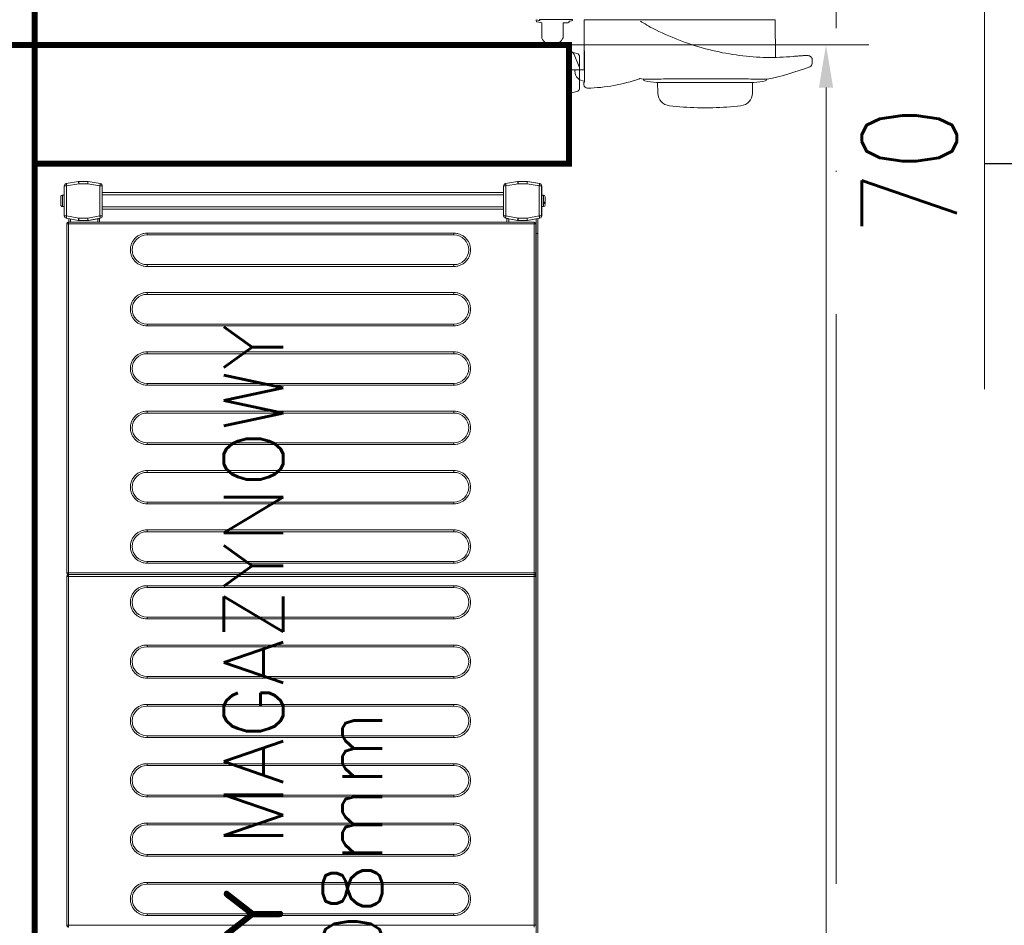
# Model space of a CAD drawing. Header units: millimetres. Extents: x -2074 to 12588, y -3630 to 101167.
# Tile 124 of 256: x 2381 to 2464, y 1483 to 1559. Entities that reach past the tile are written whole.
import ezdxf

# ---------------------------------------------------------------- set-up
doc = ezdxf.new("R2010")
doc.units = ezdxf.units.MM
doc.linetypes.add('ACAD_ISO10W100', pattern=[18, 12, -3, 0, -3])
for name, color, linetype, lineweight in [('SelinAr_BUD_osie', 8, 'ACAD_ISO10W100', 18), ('SelinAr_BUD_wymiary', 7, 'Continuous', 18), ('SelinAr_WYP_komory', 8, 'Continuous', 18)]:
    doc.layers.add(name, color=color, linetype=linetype, lineweight=lineweight)
doc.styles.add('Arch-Dim', font='romans.shx', dxfattribs={"width": 0.75})
doc.styles.add('Incold_std', font='romans.shx', dxfattribs={"width": 0.8})
doc.styles.add('RomanS', font='romans.shx')
doc.styles.add('style1', font='romans.shx', dxfattribs={"width": 0.6})
doc.dimstyles.new('ISO-25 Ania', dxfattribs={"dimtxt": 10, "dimasz": 5, "dimexe": 5, "dimexo": 0.625, "dimtad": 0, "dimrnd": 0.01, "dimtxsty": 'style1', "dimblk": 'ARCHTICK', "dimcen": 5, "dimdle": 5, "dimadec": 0, "dimazin": 0, "dimtfac": 1, "dimtmove": 0, "dimatfit": 3, "dimldrblk": 'ARCHTICK', "dimfxl": 0, "dimarcsym": 0})
doc.dimstyles.new('Standard 50', dxfattribs={"dimscale": 20, "dimtxt": 0.18, "dimasz": 0.18, "dimexe": 0.18, "dimexo": 0.0625, "dimgap": 0.09, "dimtad": 1, "dimdec": 1, "dimzin": 0, "dimdsep": 46, "dimtxsty": 'Arch-Dim', "dimcen": 0.09, "dimclrd": 2, "dimclre": 2, "dimclrt": 1, "dimadec": 0, "dimazin": 0, "dimtfac": 1, "dimtdec": 1, "dimtofl": 0, "dimtmove": 0, "dimatfit": 3, "dimfxl": 0, "dimtolj": 1, "dimtzin": 0, "dimarcsym": 0})

# ---------------------------------------------------------------- blocks, each defined once
blk = doc.blocks.new('*D426')
at = {"color": 2, "lineweight": -2}
for p, q in [((41.25, 200), (80.249, 200)), ((76.649, 196.4), (76.649, 3.6)), ((41.25, 0), (80.249, 0))]:
    blk.add_line(p, q, dxfattribs=at)
at = {"color": 2}
for points in [[(76.049, 196.4), (77.249, 196.4), (76.649, 200)], [(76.049, 3.6), (77.249, 3.6), (76.649, 0)]]:
    blk.add_solid(points, dxfattribs=at)
at = {"layer": 'Defpoints', "color": 0}
for p in [(40, 200), (40, 0), (76.649, 0)]:
    blk.add_point(p, dxfattribs=at)
at = {"color": 1, "insert": (73.049, 100), "char_height": 3.6, "attachment_point": 5, "rotation": 90, "style": 'Arch-Dim'}
blk.add_mtext('\\A1;200.0', dxfattribs=at)
blk = doc.blocks.new('*U428')
at = {"const_width": 0.5}
blk.add_lwpolyline([(125, 250), (125, 260), (180, 260), (180, 0), (0, 0), (0, 260), (55, 260), (55, 250), (10, 250), (10, 10), (170, 10), (170, 250)], close=True, dxfattribs=at)
blk = doc.blocks.new('*U447')
at = {"lineweight": 15}
for p, q in [((72.983, -0.665), (72.833, -0.665)), ((102.383, -0.515), (72.983, -0.515)), ((72.983, -0.515), (72.983, -0.518)), ((72.983, -0.518), (72.983, -0.665)), ((102.383, -0.665), (72.983, -0.665)), ((72.983, -0.665), (72.983, -39.865)), ((102.383, -0.518), (102.383, -0.515)), ((102.383, -0.665), (102.383, -0.518)), ((102.533, -0.665), (102.383, -0.665)), ((102.383, -39.865), (102.383, -0.665)), ((102.533, -39.865), (102.533, -0.665)), ((102.683, -0.665), (102.533, -0.665)), ((102.683, -0.515), (102.683, -0.518)), ((132.083, -0.515), (102.683, -0.515)), ((102.683, -0.518), (102.683, -0.665)), ((132.083, -0.665), (102.683, -0.665)), ((102.683, -0.665), (102.683, -39.865)), ((132.083, -0.518), (132.083, -0.515)), ((132.083, -0.665), (132.083, -0.518)), ((132.233, -0.665), (132.083, -0.665)), ((132.083, -39.865), (132.083, -0.665)), ((132.233, -39.865), (132.233, -0.665)), ((132.233, -0.675), (132.529, -0.675)), ((132.233, -0.825), (132.502, -0.825)), ((132.566, -0.465), (132.386, -1.483)), ((132.763, -0.5), (132.583, -1.517)), ((132.763, -0.3), (132.763, -0.5)), ((135.287, -0.3), (132.763, -0.3)), ((135.287, -0.5), (132.763, -0.5)), ((133.55, -0.15), (133.55, -0.3)), ((134.5, -0.15), (133.55, -0.15)), ((133.557, -0.12), (133.553, -0.12)), ((134.497, -0.12), (134.493, -0.12)), ((134.5, -0.3), (134.5, -0.15)), ((135.287, -0.5), (135.287, -0.3)), ((135.466, -1.517), (135.287, -0.5)), ((135.663, -1.483), (135.484, -0.465)), ((135.484, -0.465), (135.666, -1.5)), ((132.383, -1.5), (132.386, -1.483)), ((132.383, -1.517), (132.383, -1.5)), ((132.583, -1.517), (132.383, -1.517)), ((132.383, -1.517), (132.383, -2.3)), ((132.583, -1.517), (132.583, -2.283)), ((135.466, -2.283), (135.466, -1.517)), ((135.666, -1.517), (135.466, -1.517)), ((135.666, -1.5), (135.666, -2.3)), ((135.666, -2.3), (135.666, -1.517)), ((132.383, -2.375), (132.383, -2.3)), ((132.383, -2.3), (132.566, -3.335)), ((132.515, -3.125), (132.383, -2.375)), ((132.583, -2.283), (132.763, -3.3)), ((135.287, -3.3), (135.466, -2.283)), ((135.484, -3.335), (135.666, -2.3)), ((135.666, -2.3), (135.484, -3.335)), ((132.233, -3.125), (132.515, -3.125)), ((132.233, -3.275), (132.542, -3.275)), ((132.763, -3.3), (135.287, -3.3)), ((132.763, -3.3), (132.763, -3.5)), ((135.287, -3.5), (135.287, -3.3)), ((132.763, -3.5), (135.287, -3.5)), ((133.325, -37.291), (133.325, -3.5)), ((133.525, -37.291), (133.525, -3.5)), ((134.525, -37.291), (134.525, -3.5)), ((134.725, -37.291), (134.725, -3.5)), ((132.763, -37.291), (132.763, -37.491)), ((135.287, -37.291), (132.763, -37.291)), ((135.287, -37.491), (135.287, -37.291)), ((132.233, -37.575), (132.542, -37.575)), ((132.233, -37.725), (132.515, -37.725)), ((132.383, -38.475), (132.515, -37.725)), ((132.566, -37.457), (132.386, -38.474)), ((132.763, -37.491), (132.583, -38.509)), ((135.287, -37.491), (132.763, -37.491)), ((135.466, -38.509), (135.287, -37.491)), ((135.663, -38.474), (135.484, -37.457)), ((132.383, -38.5), (132.383, -38.475)), ((132.383, -38.499), (132.383, -38.5)), ((132.383, -38.5), (132.383, -38.509)), ((132.383, -38.509), (132.383, -39.291)), ((132.583, -38.509), (132.383, -38.509)), ((132.583, -38.509), (132.583, -39.274)), ((135.466, -39.274), (135.466, -38.509)), ((135.666, -38.509), (135.466, -38.509)), ((135.666, -38.5), (135.666, -38.498)), ((135.666, -39.3), (135.666, -38.5)), ((135.666, -39.291), (135.666, -38.509)), ((132.383, -39.291), (132.566, -40.326)), ((132.383, -39.291), (132.383, -39.3)), ((132.383, -39.3), (132.566, -40.335)), ((132.583, -39.274), (132.763, -40.291)), ((135.287, -40.291), (135.466, -39.274)), ((135.484, -40.326), (135.666, -39.291)), ((135.484, -40.335), (135.666, -39.3)), ((131.283, -40.025), (4.383, -40.025)), ((131.283, -40.175), (4.383, -40.175)), ((72.833, -39.865), (72.983, -39.865)), ((72.983, -39.865), (102.383, -39.865)), ((72.983, -39.971), (72.983, -39.865)), ((72.983, -40.015), (72.983, -39.971)), ((72.983, -40.015), (102.383, -40.015)), ((102.383, -39.865), (102.383, -39.971)), ((102.383, -39.865), (102.533, -39.865)), ((102.383, -39.971), (102.383, -40.015)), ((102.533, -39.865), (102.683, -39.865)), ((102.683, -39.865), (132.083, -39.865)), ((102.683, -39.971), (102.683, -39.865)), ((102.683, -40.015), (102.683, -39.971)), ((102.683, -40.015), (132.083, -40.015)), ((131.283, -40.015), (131.283, -40.025)), ((131.283, -40.025), (131.283, -40.175)), ((131.283, -40.025), (132.511, -40.025)), ((131.283, -40.175), (132.537, -40.175)), ((132.083, -39.865), (132.083, -39.971)), ((132.083, -39.865), (132.233, -39.865)), ((132.083, -39.971), (132.083, -40.015)), ((132.763, -40.291), (135.287, -40.291)), ((132.763, -40.291), (132.763, -40.491)), ((132.763, -40.491), (135.287, -40.491)), ((132.763, -40.5), (135.287, -40.5)), ((133.55, -40.5), (133.55, -40.65)), ((134.5, -40.65), (134.5, -40.5)), ((135.287, -40.491), (135.287, -40.291)), ((133.55, -40.65), (134.5, -40.65)), ((133.791, -40.68), (133.901, -40.68)), ((133.941, -40.8), (133.847, -40.8))]:
    blk.add_line(p, q, dxfattribs=at)
at = {"color": 253, "lineweight": 15}
for p, q in [((73.803, -33.115), (73.803, -7.265)), ((73.803, -7.265), (73.953, -7.265)), ((73.953, -33.115), (73.953, -7.265)), ((76.453, -7.265), (76.453, -33.115)), ((76.453, -7.265), (76.603, -7.265)), ((76.603, -7.265), (76.603, -33.115)), ((78.803, -33.115), (78.803, -7.265)), ((78.803, -7.265), (78.953, -7.265)), ((78.953, -33.115), (78.953, -7.265)), ((81.453, -7.265), (81.453, -33.115)), ((81.453, -7.265), (81.603, -7.265)), ((81.603, -7.265), (81.603, -33.115)), ((83.803, -33.115), (83.803, -7.265)), ((83.803, -7.265), (83.953, -7.265)), ((83.953, -33.115), (83.953, -7.265)), ((86.453, -7.265), (86.453, -33.115)), ((86.453, -7.265), (86.603, -7.265)), ((86.603, -7.265), (86.603, -33.115)), ((88.803, -33.115), (88.803, -7.265)), ((88.803, -7.265), (88.953, -7.265)), ((88.953, -33.115), (88.953, -7.265)), ((91.453, -7.265), (91.453, -33.115)), ((91.453, -7.265), (91.603, -7.265)), ((91.603, -7.265), (91.603, -33.115)), ((93.803, -33.115), (93.803, -7.265)), ((93.803, -7.265), (93.953, -7.265)), ((93.953, -33.115), (93.953, -7.265)), ((96.453, -7.265), (96.453, -33.115)), ((96.453, -7.265), (96.603, -7.265)), ((96.603, -7.265), (96.603, -33.115)), ((98.803, -33.115), (98.803, -7.265)), ((98.803, -7.265), (98.953, -7.265)), ((98.953, -33.115), (98.953, -7.265)), ((101.453, -7.265), (101.453, -33.115)), ((101.453, -7.265), (101.603, -7.265)), ((101.603, -7.265), (101.603, -33.115)), ((103.503, -33.115), (103.503, -7.265)), ((103.503, -7.265), (103.653, -7.265)), ((103.653, -33.115), (103.653, -7.265)), ((106.153, -7.265), (106.153, -33.115)), ((106.153, -7.265), (106.303, -7.265)), ((106.303, -7.265), (106.303, -33.115)), ((108.503, -33.115), (108.503, -7.265)), ((108.503, -7.265), (108.653, -7.265)), ((108.653, -33.115), (108.653, -7.265)), ((111.153, -7.265), (111.153, -33.115)), ((111.153, -7.265), (111.303, -7.265)), ((111.303, -7.265), (111.303, -33.115)), ((113.503, -33.115), (113.503, -7.265)), ((113.503, -7.265), (113.653, -7.265)), ((113.653, -33.115), (113.653, -7.265)), ((116.153, -7.265), (116.153, -33.115)), ((116.153, -7.265), (116.303, -7.265)), ((116.303, -7.265), (116.303, -33.115)), ((118.503, -33.115), (118.503, -7.265)), ((118.503, -7.265), (118.653, -7.265)), ((118.653, -33.115), (118.653, -7.265)), ((121.153, -7.265), (121.153, -33.115)), ((121.153, -7.265), (121.303, -7.265)), ((121.303, -7.265), (121.303, -33.115)), ((123.503, -33.115), (123.503, -7.265)), ((123.503, -7.265), (123.653, -7.265)), ((123.653, -33.115), (123.653, -7.265)), ((126.153, -7.265), (126.153, -33.115)), ((126.153, -7.265), (126.303, -7.265)), ((126.303, -7.265), (126.303, -33.115)), ((128.503, -33.115), (128.503, -7.265)), ((128.503, -7.265), (128.653, -7.265)), ((128.653, -33.115), (128.653, -7.265)), ((131.153, -7.265), (131.153, -33.115)), ((131.153, -7.265), (131.303, -7.265)), ((131.303, -7.265), (131.303, -33.115)), ((73.803, -33.115), (73.953, -33.115)), ((76.603, -33.115), (76.453, -33.115)), ((78.803, -33.115), (78.953, -33.115)), ((81.603, -33.115), (81.453, -33.115)), ((83.803, -33.115), (83.953, -33.115)), ((86.603, -33.115), (86.453, -33.115)), ((88.803, -33.115), (88.953, -33.115)), ((91.603, -33.115), (91.453, -33.115)), ((93.803, -33.115), (93.953, -33.115)), ((96.603, -33.115), (96.453, -33.115)), ((98.803, -33.115), (98.953, -33.115)), ((101.603, -33.115), (101.453, -33.115)), ((103.503, -33.115), (103.653, -33.115)), ((106.303, -33.115), (106.153, -33.115)), ((108.503, -33.115), (108.653, -33.115)), ((111.303, -33.115), (111.153, -33.115)), ((113.503, -33.115), (113.653, -33.115)), ((116.303, -33.115), (116.153, -33.115)), ((118.503, -33.115), (118.653, -33.115)), ((121.303, -33.115), (121.153, -33.115)), ((123.503, -33.115), (123.653, -33.115)), ((126.303, -33.115), (126.153, -33.115)), ((128.503, -33.115), (128.653, -33.115)), ((131.303, -33.115), (131.153, -33.115))]:
    blk.add_line(p, q, dxfattribs=at)
at = {"lineweight": 15, "flags": 128}
for points in [[(132.763, -0.5), (132.724, -0.493), (132.687, -0.487), (132.653, -0.481), (132.623, -0.475), (132.599, -0.471), (132.581, -0.468), (132.569, -0.466), (132.566, -0.465)], [(135.484, -0.465), (135.48, -0.466), (135.469, -0.468), (135.451, -0.471), (135.426, -0.475), (135.396, -0.481), (135.362, -0.487), (135.325, -0.493), (135.287, -0.5)], [(132.386, -1.483), (132.39, -1.483), (132.401, -1.485), (132.419, -1.489), (132.444, -1.493), (132.474, -1.498), (132.508, -1.504), (132.545, -1.511), (132.583, -1.517)], [(135.466, -1.517), (135.505, -1.511), (135.542, -1.504), (135.576, -1.498), (135.606, -1.493), (135.63, -1.489), (135.648, -1.485), (135.66, -1.483), (135.663, -1.483)], [(132.583, -2.283), (132.544, -2.286), (132.507, -2.289), (132.472, -2.292), (132.442, -2.295), (132.417, -2.297), (132.398, -2.299), (132.387, -2.3), (132.383, -2.3)], [(135.666, -2.3), (135.663, -2.3), (135.654, -2.299), (135.64, -2.298), (135.62, -2.296), (135.595, -2.294), (135.566, -2.291), (135.535, -2.288), (135.501, -2.286), (135.466, -2.283)], [(132.542, -3.275), (132.541, -3.272), (132.54, -3.264), (132.537, -3.25), (132.534, -3.231), (132.53, -3.208), (132.526, -3.182), (132.521, -3.154), (132.515, -3.125)], [(132.566, -3.335), (132.569, -3.334), (132.581, -3.332), (132.599, -3.329), (132.623, -3.325), (132.653, -3.319), (132.687, -3.313), (132.724, -3.307), (132.763, -3.3)], [(135.287, -3.3), (135.325, -3.307), (135.362, -3.313), (135.396, -3.319), (135.426, -3.325), (135.451, -3.329), (135.469, -3.332), (135.48, -3.334), (135.484, -3.335)], [(132.515, -37.725), (132.521, -37.696), (132.526, -37.668), (132.53, -37.642), (132.534, -37.619), (132.537, -37.6), (132.54, -37.586), (132.541, -37.578), (132.542, -37.575)], [(132.763, -37.491), (132.724, -37.484), (132.687, -37.478), (132.653, -37.472), (132.623, -37.467), (132.599, -37.462), (132.581, -37.459), (132.569, -37.457), (132.566, -37.457)], [(135.484, -37.457), (135.48, -37.457), (135.469, -37.459), (135.451, -37.462), (135.426, -37.467), (135.396, -37.472), (135.362, -37.478), (135.325, -37.484), (135.287, -37.491)], [(132.386, -38.474), (132.39, -38.475), (132.401, -38.477), (132.419, -38.48), (132.444, -38.484), (132.474, -38.489), (132.508, -38.495), (132.545, -38.502), (132.583, -38.509)], [(135.466, -38.509), (135.505, -38.502), (135.542, -38.495), (135.576, -38.489), (135.606, -38.484), (135.63, -38.48), (135.648, -38.477), (135.66, -38.475), (135.663, -38.474)], [(132.583, -39.274), (132.544, -39.277), (132.507, -39.28), (132.472, -39.283), (132.442, -39.286), (132.417, -39.288), (132.398, -39.29), (132.387, -39.291), (132.383, -39.291)], [(135.666, -39.291), (135.663, -39.291), (135.654, -39.29), (135.64, -39.289), (135.62, -39.287), (135.595, -39.285), (135.566, -39.283), (135.535, -39.28), (135.501, -39.277), (135.466, -39.274)], [(132.566, -40.326), (132.569, -40.325), (132.581, -40.323), (132.599, -40.32), (132.623, -40.316), (132.653, -40.311), (132.687, -40.305), (132.724, -40.298), (132.763, -40.291)], [(135.287, -40.291), (135.325, -40.298), (135.362, -40.305), (135.396, -40.311), (135.426, -40.316), (135.451, -40.32), (135.469, -40.323), (135.48, -40.325), (135.484, -40.326)]]:
    blk.add_lwpolyline(points, dxfattribs=at)
at = {"lineweight": 15}
for centre, radius, start, end in [((132.763, -0.5), 0.2, 90, 170), ((133.7, -0.15), 0.15, 168.46304, 180), ((134.35, -0.15), 0.15, 0, 11.53696), ((135.287, -0.5), 0.2, 10, 90), ((135.287, -0.5), 0.2, 10, 90), ((132.583, -1.517), 0.2, 170, 180), ((135.466, -1.517), 0.2, 0, 10), ((132.763, -3.3), 0.2, 190, 270), ((135.287, -3.3), 0.2, 270, 350), ((132.763, -37.491), 0.2, 90, 170), ((135.287, -37.491), 0.2, 10, 90), ((132.583, -38.509), 0.2, 170, 180), ((135.466, -38.509), 0.2, 0, 10), ((102.383, -39.865), 0.15, 270, 0), ((102.683, -39.865), 0.15, 180, 270), ((132.083, -39.865), 0.15, 270, 0), ((132.763, -40.291), 0.2, 190, 270), ((132.763, -40.3), 0.2, 190, 270), ((135.287, -40.291), 0.2, 270, 350), ((135.287, -40.3), 0.2, 270, 350), ((133.7, -40.65), 0.15, 180, 270), ((134.35, -40.65), 0.15, 270, 0)]:
    blk.add_arc(centre, radius, start, end, dxfattribs=at)
at = {"color": 253, "lineweight": 15}
for centre, start, end in [((75.203, -7.265), 0, 180), ((80.203, -7.265), 0, 180), ((85.203, -7.265), 0, 180), ((90.203, -7.265), 0, 180), ((95.203, -7.265), 0, 180), ((100.203, -7.265), 0, 180), ((104.903, -7.265), 0, 180), ((109.903, -7.265), 0, 180), ((114.903, -7.265), 0, 180), ((119.903, -7.265), 0, 180), ((124.903, -7.265), 0, 180), ((129.903, -7.265), 0, 180), ((75.203, -33.115), 180, 0), ((80.203, -33.115), 180, 0), ((85.203, -33.115), 180, 0), ((90.203, -33.115), 180, 0), ((95.203, -33.115), 180, 0), ((100.203, -33.115), 180, 0), ((104.903, -33.115), 180, 0), ((109.903, -33.115), 180, 0), ((114.903, -33.115), 180, 0), ((119.903, -33.115), 180, 0), ((124.903, -33.115), 180, 0), ((129.903, -33.115), 180, 0)]:
    blk.add_arc(centre, 1.25, start, end, dxfattribs=at)
at = {"lineweight": 15}
for points, knots in [([(133.705, 0), (133.688, -0.002), (133.654, -0.005), (133.608, -0.031), (133.572, -0.07), (133.562, -0.103), (133.557, -0.12)], [0, 0, 0, 0, 0.250223, 0.50055, 0.748156, 1, 1, 1, 1]), ([(134.344, 0), (134.334, 0), (134.313, 0), (134.236, 0), (134.136, 0), (134.025, 0), (133.913, 0), (133.813, 0), (133.737, 0), (133.716, 0), (133.705, 0)], [0, 0, 0, 0, 0.1211745, 0.2500031, 0.378819, 0.5000066, 0.621181, 0.7499969, 0.8788255, 1, 1, 1, 1]), ([(134.493, -0.12), (134.488, -0.104), (134.478, -0.072), (134.444, -0.033), (134.398, -0.006), (134.363, -0.002), (134.344, 0)], [0, 0, 0, 0, 0.243658, 0.487269, 0.73199, 1, 1, 1, 1]), ([(72.983, -0.518), (72.973, -0.519), (72.953, -0.521), (72.923, -0.53), (72.897, -0.545), (72.866, -0.57), (72.839, -0.61), (72.835, -0.648), (72.833, -0.667)], [0, 0, 0, 0, 0.130781, 0.260022, 0.38798, 0.514586, 0.761734, 1, 1, 1, 1]), ([(102.533, -0.667), (102.531, -0.648), (102.528, -0.61), (102.5, -0.57), (102.47, -0.545), (102.443, -0.53), (102.414, -0.521), (102.393, -0.519), (102.383, -0.518)], [0, 0, 0, 0, 0.238259, 0.485419, 0.612024, 0.73998, 0.86922, 1, 1, 1, 1]), ([(102.683, -0.518), (102.673, -0.519), (102.653, -0.521), (102.623, -0.53), (102.597, -0.545), (102.567, -0.57), (102.539, -0.61), (102.535, -0.648), (102.533, -0.667)], [0, 0, 0, 0, 0.130782, 0.260025, 0.387961, 0.514568, 0.761732, 1, 1, 1, 1]), ([(132.233, -0.667), (132.231, -0.648), (132.228, -0.61), (132.2, -0.57), (132.17, -0.545), (132.143, -0.53), (132.114, -0.521), (132.093, -0.519), (132.083, -0.518)], [0, 0, 0, 0, 0.238265, 0.485413, 0.612019, 0.739954, 0.86922, 1, 1, 1, 1]), ([(133.745, -40.8), (133.752, -40.8), (133.774, -40.8), (133.817, -40.8), (133.847, -40.8)], [0, 0, 0, 0, 0.311906, 1, 1, 1, 1]), ([(133.847, -40.8), (133.841, -40.798), (133.828, -40.795), (133.81, -40.769), (133.797, -40.73), (133.793, -40.697), (133.791, -40.68)], [0, 0, 0, 0, 0.25022, 0.500539, 0.748158, 1, 1, 1, 1]), ([(133.901, -40.68), (133.903, -40.696), (133.907, -40.728), (133.92, -40.767), (133.938, -40.794), (133.951, -40.798), (133.958, -40.8)], [0, 0, 0, 0, 0.243636, 0.487267, 0.731983, 1, 1, 1, 1]), ([(133.958, -40.8), (133.995, -40.8), (134.07, -40.8), (134.18, -40.8), (134.272, -40.8), (134.329, -40.8), (134.354, -40.8), (134.348, -40.8), (134.347, -40.8)], [0, 0, 0, 0, 0.188938, 0.389806, 0.590685, 0.77963, 0.968581, 1, 1, 1, 1])]:
    blk.add_open_spline(points, degree=3, knots=knots, dxfattribs=at)
at = {"color": 253, "lineweight": 15}
for points, knots in [([(73.803, -7.265), (73.808, -7.18), (73.817, -7.004), (73.895, -6.743), (74.024, -6.492), (74.206, -6.268), (74.43, -6.086), (74.681, -5.956), (74.942, -5.881), (75.203, -5.857), (75.464, -5.881), (75.725, -5.956), (75.976, -6.086), (76.2, -6.268), (76.382, -6.492), (76.511, -6.743), (76.589, -7.004), (76.599, -7.18), (76.603, -7.265)], [0, 0, 0, 0, 0.058258, 0.120006, 0.184321, 0.25, 0.31568, 0.379995, 0.441741, 0.5, 0.558259, 0.620005, 0.68432, 0.75, 0.815679, 0.879994, 0.941742, 1, 1, 1, 1]), ([(78.803, -7.265), (78.808, -7.18), (78.817, -7.004), (78.895, -6.743), (79.024, -6.492), (79.206, -6.268), (79.43, -6.086), (79.681, -5.956), (79.942, -5.881), (80.203, -5.857), (80.464, -5.881), (80.725, -5.956), (80.976, -6.086), (81.2, -6.268), (81.382, -6.492), (81.511, -6.743), (81.589, -7.004), (81.599, -7.18), (81.603, -7.265)], [0, 0, 0, 0, 0.058258, 0.120006, 0.18432, 0.25, 0.31568, 0.379994, 0.441742, 0.5, 0.558257, 0.620005, 0.68432, 0.75, 0.81568, 0.879994, 0.941742, 1, 1, 1, 1]), ([(83.803, -7.265), (83.808, -7.18), (83.817, -7.004), (83.895, -6.743), (84.024, -6.492), (84.206, -6.268), (84.43, -6.086), (84.681, -5.956), (84.942, -5.881), (85.203, -5.857), (85.464, -5.881), (85.725, -5.956), (85.976, -6.086), (86.2, -6.268), (86.382, -6.492), (86.511, -6.743), (86.589, -7.004), (86.599, -7.18), (86.603, -7.265)], [0, 0, 0, 0, 0.058258, 0.120006, 0.18432, 0.25, 0.315679, 0.379994, 0.441742, 0.500001, 0.558258, 0.620006, 0.68432, 0.75, 0.81568, 0.879994, 0.941742, 1, 1, 1, 1]), ([(88.803, -7.265), (88.808, -7.18), (88.817, -7.004), (88.895, -6.743), (89.024, -6.492), (89.206, -6.268), (89.43, -6.086), (89.681, -5.956), (89.942, -5.881), (90.203, -5.857), (90.464, -5.881), (90.725, -5.956), (90.976, -6.086), (91.2, -6.268), (91.382, -6.492), (91.511, -6.743), (91.589, -7.004), (91.599, -7.18), (91.603, -7.265)], [0, 0, 0, 0, 0.058258, 0.120006, 0.18432, 0.25, 0.31568, 0.379994, 0.441742, 0.499999, 0.558258, 0.620006, 0.684321, 0.75, 0.81568, 0.879994, 0.941742, 1, 1, 1, 1]), ([(93.803, -7.265), (93.808, -7.18), (93.817, -7.004), (93.895, -6.743), (94.024, -6.492), (94.206, -6.268), (94.43, -6.086), (94.681, -5.956), (94.942, -5.881), (95.203, -5.857), (95.464, -5.881), (95.725, -5.956), (95.976, -6.086), (96.2, -6.268), (96.382, -6.492), (96.511, -6.743), (96.589, -7.004), (96.599, -7.18), (96.603, -7.265)], [0, 0, 0, 0, 0.058258, 0.120006, 0.18432, 0.25, 0.31568, 0.379995, 0.441743, 0.5, 0.558258, 0.620006, 0.68432, 0.75, 0.81568, 0.879994, 0.941742, 1, 1, 1, 1]), ([(98.803, -7.265), (98.808, -7.18), (98.817, -7.004), (98.895, -6.743), (99.024, -6.492), (99.206, -6.268), (99.43, -6.086), (99.681, -5.956), (99.942, -5.881), (100.203, -5.857), (100.464, -5.881), (100.725, -5.956), (100.976, -6.086), (101.2, -6.268), (101.382, -6.492), (101.511, -6.743), (101.589, -7.004), (101.599, -7.18), (101.603, -7.265)], [0, 0, 0, 0, 0.058258, 0.120006, 0.184321, 0.25, 0.31568, 0.379995, 0.441741, 0.5, 0.558259, 0.620005, 0.68432, 0.75, 0.815679, 0.879994, 0.941742, 1, 1, 1, 1]), ([(103.503, -7.265), (103.508, -7.18), (103.517, -7.004), (103.595, -6.743), (103.724, -6.492), (103.906, -6.268), (104.13, -6.086), (104.381, -5.956), (104.642, -5.881), (104.903, -5.857), (105.164, -5.881), (105.425, -5.956), (105.676, -6.086), (105.9, -6.268), (106.082, -6.492), (106.211, -6.743), (106.289, -7.004), (106.299, -7.18), (106.303, -7.265)], [0, 0, 0, 0, 0.058258, 0.120006, 0.18432, 0.25, 0.31568, 0.379995, 0.441741, 0.5, 0.558258, 0.620006, 0.68432, 0.75, 0.81568, 0.879994, 0.941742, 1, 1, 1, 1]), ([(108.503, -7.265), (108.508, -7.18), (108.517, -7.004), (108.595, -6.743), (108.724, -6.492), (108.906, -6.268), (109.13, -6.086), (109.381, -5.956), (109.642, -5.881), (109.903, -5.857), (110.164, -5.881), (110.425, -5.956), (110.676, -6.086), (110.9, -6.268), (111.082, -6.492), (111.211, -6.743), (111.289, -7.004), (111.299, -7.18), (111.303, -7.265)], [0, 0, 0, 0, 0.058258, 0.120006, 0.184321, 0.25, 0.31568, 0.379994, 0.441742, 0.5, 0.558259, 0.620005, 0.68432, 0.75, 0.815679, 0.879994, 0.941742, 1, 1, 1, 1]), ([(113.503, -7.265), (113.508, -7.18), (113.517, -7.004), (113.595, -6.743), (113.724, -6.492), (113.906, -6.268), (114.13, -6.086), (114.381, -5.956), (114.642, -5.881), (114.903, -5.857), (115.164, -5.881), (115.425, -5.956), (115.676, -6.086), (115.9, -6.268), (116.082, -6.492), (116.211, -6.743), (116.289, -7.004), (116.299, -7.18), (116.303, -7.265)], [0, 0, 0, 0, 0.058258, 0.120006, 0.18432, 0.249999, 0.31568, 0.379994, 0.441743, 0.499999, 0.558258, 0.620007, 0.68432, 0.749999, 0.815681, 0.879994, 0.941742, 1, 1, 1, 1]), ([(118.503, -7.265), (118.508, -7.18), (118.517, -7.004), (118.595, -6.743), (118.724, -6.492), (118.906, -6.268), (119.13, -6.086), (119.381, -5.956), (119.642, -5.881), (119.903, -5.857), (120.164, -5.881), (120.425, -5.956), (120.676, -6.086), (120.9, -6.268), (121.082, -6.492), (121.211, -6.743), (121.289, -7.004), (121.299, -7.18), (121.303, -7.265)], [0, 0, 0, 0, 0.058258, 0.120006, 0.184321, 0.25, 0.315679, 0.379995, 0.441742, 0.5, 0.558259, 0.620005, 0.684319, 0.75, 0.81568, 0.879994, 0.941742, 1, 1, 1, 1]), ([(123.503, -7.265), (123.508, -7.18), (123.517, -7.004), (123.595, -6.743), (123.724, -6.492), (123.906, -6.268), (124.13, -6.086), (124.381, -5.956), (124.642, -5.881), (124.903, -5.857), (125.164, -5.881), (125.425, -5.956), (125.676, -6.086), (125.9, -6.268), (126.082, -6.492), (126.211, -6.743), (126.289, -7.004), (126.299, -7.18), (126.303, -7.265)], [0, 0, 0, 0, 0.058258, 0.120006, 0.18432, 0.25, 0.315681, 0.379995, 0.441741, 0.5, 0.558258, 0.620005, 0.684321, 0.75, 0.815679, 0.879994, 0.941742, 1, 1, 1, 1]), ([(128.503, -7.265), (128.508, -7.18), (128.517, -7.004), (128.595, -6.743), (128.724, -6.492), (128.906, -6.268), (129.13, -6.086), (129.381, -5.956), (129.642, -5.881), (129.903, -5.857), (130.164, -5.881), (130.425, -5.956), (130.676, -6.086), (130.9, -6.268), (131.082, -6.492), (131.211, -6.743), (131.289, -7.004), (131.299, -7.18), (131.303, -7.265)], [0, 0, 0, 0, 0.058258, 0.120006, 0.18432, 0.250001, 0.31568, 0.379993, 0.441743, 0.500001, 0.558257, 0.620006, 0.68432, 0.750001, 0.81568, 0.879994, 0.941742, 1, 1, 1, 1]), ([(76.603, -33.115), (76.599, -33.2), (76.589, -33.376), (76.511, -33.637), (76.382, -33.888), (76.2, -34.112), (75.976, -34.294), (75.725, -34.424), (75.464, -34.499), (75.203, -34.523), (74.942, -34.499), (74.681, -34.424), (74.43, -34.294), (74.206, -34.112), (74.024, -33.888), (73.895, -33.637), (73.817, -33.376), (73.808, -33.2), (73.803, -33.115)], [0, 0, 0, 0, 0.058258, 0.120005, 0.184321, 0.25, 0.31568, 0.379995, 0.441742, 0.5, 0.558258, 0.620005, 0.68432, 0.75, 0.815679, 0.879995, 0.941742, 1, 1, 1, 1]), ([(81.603, -33.115), (81.599, -33.2), (81.589, -33.376), (81.511, -33.637), (81.382, -33.888), (81.2, -34.112), (80.976, -34.294), (80.725, -34.424), (80.464, -34.499), (80.203, -34.523), (79.942, -34.499), (79.681, -34.424), (79.43, -34.294), (79.206, -34.112), (79.024, -33.888), (78.895, -33.637), (78.817, -33.376), (78.808, -33.2), (78.803, -33.115)], [0, 0, 0, 0, 0.058258, 0.120006, 0.18432, 0.25, 0.31568, 0.379995, 0.441743, 0.5, 0.558258, 0.620006, 0.68432, 0.75, 0.81568, 0.879995, 0.941742, 1, 1, 1, 1]), ([(86.603, -33.115), (86.599, -33.2), (86.589, -33.376), (86.511, -33.637), (86.382, -33.888), (86.2, -34.112), (85.976, -34.294), (85.725, -34.424), (85.464, -34.499), (85.203, -34.523), (84.942, -34.499), (84.681, -34.424), (84.43, -34.294), (84.206, -34.112), (84.024, -33.888), (83.895, -33.637), (83.817, -33.376), (83.808, -33.2), (83.803, -33.115)], [0, 0, 0, 0, 0.058258, 0.120006, 0.18432, 0.25, 0.315679, 0.379994, 0.441742, 0.499999, 0.558258, 0.620006, 0.684321, 0.75, 0.81568, 0.879995, 0.941742, 1, 1, 1, 1]), ([(91.603, -33.115), (91.599, -33.2), (91.589, -33.376), (91.511, -33.637), (91.382, -33.888), (91.2, -34.112), (90.976, -34.294), (90.725, -34.424), (90.464, -34.499), (90.203, -34.523), (89.942, -34.499), (89.681, -34.424), (89.43, -34.294), (89.206, -34.112), (89.024, -33.888), (88.895, -33.637), (88.817, -33.376), (88.808, -33.2), (88.803, -33.115)], [0, 0, 0, 0, 0.058258, 0.120005, 0.18432, 0.25, 0.315679, 0.379994, 0.441742, 0.500001, 0.558258, 0.620006, 0.684321, 0.75, 0.81568, 0.879994, 0.941742, 1, 1, 1, 1]), ([(96.603, -33.115), (96.599, -33.2), (96.589, -33.376), (96.511, -33.637), (96.382, -33.888), (96.2, -34.112), (95.976, -34.294), (95.725, -34.424), (95.464, -34.499), (95.203, -34.523), (94.942, -34.499), (94.681, -34.424), (94.43, -34.294), (94.206, -34.112), (94.024, -33.888), (93.895, -33.637), (93.817, -33.376), (93.808, -33.2), (93.803, -33.115)], [0, 0, 0, 0, 0.058258, 0.120005, 0.18432, 0.25, 0.31568, 0.379994, 0.441742, 0.5, 0.558257, 0.620005, 0.68432, 0.75, 0.81568, 0.879994, 0.941742, 1, 1, 1, 1]), ([(101.603, -33.115), (101.599, -33.2), (101.589, -33.376), (101.511, -33.637), (101.382, -33.888), (101.2, -34.112), (100.976, -34.294), (100.725, -34.424), (100.464, -34.499), (100.203, -34.523), (99.942, -34.499), (99.681, -34.424), (99.43, -34.294), (99.206, -34.112), (99.024, -33.888), (98.895, -33.637), (98.817, -33.376), (98.808, -33.2), (98.803, -33.115)], [0, 0, 0, 0, 0.058258, 0.120005, 0.184321, 0.25, 0.31568, 0.379995, 0.441742, 0.5, 0.558258, 0.620005, 0.68432, 0.75, 0.815679, 0.879995, 0.941742, 1, 1, 1, 1]), ([(106.303, -33.115), (106.299, -33.2), (106.289, -33.376), (106.211, -33.637), (106.082, -33.888), (105.9, -34.112), (105.676, -34.294), (105.425, -34.424), (105.164, -34.499), (104.903, -34.523), (104.642, -34.499), (104.381, -34.424), (104.13, -34.294), (103.906, -34.112), (103.724, -33.888), (103.595, -33.637), (103.517, -33.376), (103.508, -33.2), (103.503, -33.115)], [0, 0, 0, 0, 0.058258, 0.120005, 0.18432, 0.25, 0.31568, 0.379994, 0.441742, 0.5, 0.558259, 0.620005, 0.68432, 0.75, 0.81568, 0.879994, 0.941742, 1, 1, 1, 1]), ([(111.303, -33.115), (111.299, -33.2), (111.289, -33.376), (111.211, -33.637), (111.082, -33.888), (110.9, -34.112), (110.676, -34.294), (110.425, -34.424), (110.164, -34.499), (109.903, -34.523), (109.642, -34.499), (109.381, -34.424), (109.13, -34.294), (108.906, -34.112), (108.724, -33.888), (108.595, -33.637), (108.517, -33.376), (108.508, -33.2), (108.503, -33.115)], [0, 0, 0, 0, 0.058258, 0.120005, 0.184321, 0.25, 0.31568, 0.379995, 0.441741, 0.5, 0.558258, 0.620006, 0.68432, 0.75, 0.815679, 0.879995, 0.941742, 1, 1, 1, 1]), ([(116.303, -33.115), (116.299, -33.2), (116.289, -33.376), (116.211, -33.637), (116.082, -33.888), (115.9, -34.112), (115.676, -34.294), (115.425, -34.424), (115.164, -34.499), (114.903, -34.523), (114.642, -34.499), (114.381, -34.424), (114.13, -34.294), (113.906, -34.112), (113.724, -33.888), (113.595, -33.637), (113.517, -33.376), (113.508, -33.2), (113.503, -33.115)], [0, 0, 0, 0, 0.058258, 0.1200056, 0.1843196, 0.2500006, 0.3156793, 0.3799932, 0.4417424, 0.5000009, 0.5582567, 0.6200059, 0.6843198, 0.7500006, 0.8156799, 0.8799939, 0.9417422, 1, 1, 1, 1]), ([(121.303, -33.115), (121.299, -33.2), (121.289, -33.376), (121.211, -33.637), (121.082, -33.888), (120.9, -34.112), (120.676, -34.294), (120.425, -34.424), (120.164, -34.499), (119.903, -34.523), (119.642, -34.499), (119.381, -34.424), (119.13, -34.294), (118.906, -34.112), (118.724, -33.888), (118.595, -33.637), (118.517, -33.376), (118.508, -33.2), (118.503, -33.115)], [0, 0, 0, 0, 0.058258, 0.120005, 0.184321, 0.25, 0.315681, 0.379995, 0.441741, 0.5, 0.558258, 0.620005, 0.684321, 0.75, 0.815679, 0.879994, 0.941742, 1, 1, 1, 1]), ([(126.303, -33.115), (126.299, -33.2), (126.289, -33.376), (126.211, -33.637), (126.082, -33.888), (125.9, -34.112), (125.676, -34.294), (125.425, -34.424), (125.164, -34.499), (124.903, -34.523), (124.642, -34.499), (124.381, -34.424), (124.13, -34.294), (123.906, -34.112), (123.724, -33.888), (123.595, -33.637), (123.517, -33.376), (123.508, -33.2), (123.503, -33.115)], [0, 0, 0, 0, 0.058258, 0.120006, 0.184321, 0.25, 0.315679, 0.379995, 0.441742, 0.5, 0.558259, 0.620005, 0.684319, 0.75, 0.815679, 0.879995, 0.941742, 1, 1, 1, 1]), ([(131.303, -33.115), (131.299, -33.2), (131.289, -33.376), (131.211, -33.637), (131.082, -33.888), (130.9, -34.112), (130.676, -34.294), (130.425, -34.424), (130.164, -34.499), (129.903, -34.523), (129.642, -34.499), (129.381, -34.424), (129.13, -34.294), (128.906, -34.112), (128.724, -33.888), (128.595, -33.637), (128.517, -33.376), (128.508, -33.2), (128.503, -33.115)], [0, 0, 0, 0, 0.058258, 0.120006, 0.18432, 0.249999, 0.31568, 0.379994, 0.441743, 0.499999, 0.558257, 0.620007, 0.684321, 0.749999, 0.81568, 0.879994, 0.941742, 1, 1, 1, 1])]:
    blk.add_open_spline(points, degree=3, knots=knots, dxfattribs=at)
at = {"insert": (67.85, -20.4), "char_height": 5, "width": 135.7, "attachment_point": 5, "style": 'RomanS'}
blk.add_mtext('REGAŁ CHŁODNICZY MAGAZYNOWY\\P1357x408mm', dxfattribs=at)
blk = doc.blocks.new('*U432')
for p, q in [((35, 24), (35, -24)), ((1.28, 2.949), (1.28, 7.099)), ((1.28, 7.099), (17.37, 7.099)), ((1.294, 7.099), (1.321, 1.943)), ((6.141, 6.923), (6.021, 6.989)), ((6.258, 6.855), (6.141, 6.923)), ((6.411, 6.764), (6.258, 6.855)), ((6.562, 6.673), (6.411, 6.764)), ((6.562, 6.673), (6.739, 6.566)), ((17.37, 7.099), (17.398, 3.943)), ((6.739, 6.566), (6.756, 6.556)), ((6.756, 6.556), (6.815, 6.523)), ((6.815, 6.523), (6.853, 6.502)), ((6.853, 6.502), (7.035, 6.407)), ((7.035, 6.407), (7.307, 6.269)), ((7.307, 6.269), (7.579, 6.135)), ((7.579, 6.135), (7.853, 6.005)), ((7.853, 6.005), (8.128, 5.879)), ((8.128, 5.879), (8.404, 5.757)), ((8.404, 5.757), (8.681, 5.639)), ((8.681, 5.639), (8.959, 5.525)), ((8.959, 5.525), (9.239, 5.415)), ((9.239, 5.415), (9.519, 5.309)), ((9.519, 5.309), (9.801, 5.207)), ((9.801, 5.207), (10.084, 5.108)), ((10.084, 5.108), (10.367, 5.014)), ((10.367, 5.014), (10.65, 4.923)), ((0.103, 4.471), (0, 4.499)), ((0.678, 4.279), (0.276, 4.386)), ((0.868, 3.16), (0.434, 4.183)), ((10.65, 4.923), (10.935, 4.837)), ((10.935, 4.837), (11.22, 4.754)), ((11.22, 4.754), (11.506, 4.676)), ((11.506, 4.676), (11.792, 4.601)), ((11.792, 4.601), (12.078, 4.53)), ((12.078, 4.53), (12.365, 4.464)), ((12.365, 4.464), (12.652, 4.401)), ((12.652, 4.401), (12.938, 4.342)), ((12.938, 4.342), (13.225, 4.288)), ((13.225, 4.288), (13.51, 4.237)), ((13.51, 4.237), (13.796, 4.191)), ((13.796, 4.191), (14.082, 4.148)), ((14.082, 4.148), (14.368, 4.109)), ((0.9, 3.989), (0.9, 2.889)), ((14.368, 4.109), (14.653, 4.075)), ((14.653, 4.075), (14.938, 4.044)), ((14.938, 4.044), (15.223, 4.017)), ((15.223, 4.017), (15.507, 3.994)), ((15.507, 3.994), (15.791, 3.975)), ((15.791, 3.975), (16.075, 3.96)), ((16.075, 3.96), (16.359, 3.949)), ((16.359, 3.949), (16.643, 3.942)), ((16.643, 3.942), (16.925, 3.939)), ((16.925, 3.939), (17.207, 3.94)), ((17.207, 3.94), (17.488, 3.944)), ((17.488, 3.944), (17.769, 3.953)), ((17.769, 3.953), (18.049, 3.966)), ((18.049, 3.966), (18.327, 3.982)), ((18.327, 3.982), (18.605, 4.003)), ((18.605, 4.003), (18.882, 4.027)), ((18.882, 4.027), (18.907, 4.03)), ((18.907, 4.03), (18.992, 4.038)), ((18.992, 4.038), (19.086, 4.047)), ((19.086, 4.047), (19.176, 4.055)), ((19.176, 4.055), (19.264, 4.062)), ((19.264, 4.062), (19.349, 4.069)), ((19.349, 4.069), (19.431, 4.076)), ((19.431, 4.076), (19.511, 4.082)), ((19.511, 4.082), (19.587, 4.087)), ((19.587, 4.087), (19.66, 4.091)), ((19.66, 4.091), (19.73, 4.095)), ((19.73, 4.095), (19.796, 4.098)), ((19.796, 4.098), (19.858, 4.1)), ((19.858, 4.1), (19.917, 4.101)), ((19.917, 4.101), (19.971, 4.102)), ((19.971, 4.102), (20.022, 4.101)), ((20.022, 4.101), (20.07, 4.1)), ((20.07, 4.1), (20.114, 4.097)), ((20.114, 4.097), (20.155, 4.094)), ((20.155, 4.094), (20.193, 4.089)), ((20.193, 4.089), (20.229, 4.082)), ((20.229, 4.082), (20.262, 4.072)), ((20.262, 4.072), (20.284, 4.063)), ((20.284, 4.063), (20.302, 4.052)), ((20.302, 4.052), (20.319, 4.04)), ((20.319, 4.04), (20.324, 4.035)), ((20.331, 4.027), (20.345, 4.011)), ((20.345, 4.011), (20.368, 3.984)), ((20.368, 3.984), (20.389, 3.961)), ((20.389, 3.961), (20.406, 3.941)), ((20.406, 3.941), (20.42, 3.925)), ((20.42, 3.925), (20.431, 3.912)), ((20.431, 3.912), (20.439, 3.903)), ((20.439, 3.903), (20.443, 3.898)), ((20.443, 3.898), (20.445, 3.896)), ((20.47, 3.83), (20.47, 3.432)), ((0, 2.899), (0.85, 2.899)), ((0.595, 2.889), (1.316, 2.889)), ((1.28, 2.949), (1.316, 2.949)), ((0.9, 2.064), (0.9, 1.382)), ((1.266, 1.849), (1.316, 1.849)), ((1.268, 1.649), (1.266, 1.849)), ((1.316, 1.849), (1.318, 1.854)), ((1.318, 1.854), (1.319, 1.871)), ((1.319, 1.871), (1.32, 1.896)), ((1.32, 1.896), (1.321, 1.927)), ((1.321, 1.927), (1.321, 1.943)), ((6.254, 2.101), (6.246, 2.101)), ((6.277, 2.101), (6.254, 2.101)), ((6.318, 2.102), (6.277, 2.101)), ((6.29, 2.08), (6.29, 2.101)), ((6.375, 2.103), (6.318, 2.102)), ((6.448, 2.104), (6.375, 2.103)), ((6.537, 2.106), (6.448, 2.104)), ((6.641, 2.108), (6.537, 2.106)), ((6.76, 2.11), (6.641, 2.108)), ((6.895, 2.112), (6.76, 2.11)), ((7.044, 2.115), (6.895, 2.112)), ((7.207, 2.117), (7.044, 2.115)), ((7.384, 2.12), (7.207, 2.117)), ((15.57, 1.824), (7.37, 1.824)), ((7.573, 2.123), (7.384, 2.12)), ((7.487, 0.941), (7.471, 1.824)), ((7.774, 2.125), (7.573, 2.123)), ((7.974, 2.128), (7.774, 2.125)), ((8.183, 2.131), (7.974, 2.128)), ((8.402, 2.133), (8.183, 2.131)), ((8.629, 2.135), (8.402, 2.133)), ((8.879, 2.138), (8.629, 2.135)), ((9.138, 2.14), (8.879, 2.138)), ((9.405, 2.142), (9.138, 2.14)), ((9.679, 2.144), (9.405, 2.142)), ((9.957, 2.146), (9.679, 2.144)), ((10.24, 2.147), (9.957, 2.146)), ((10.526, 2.148), (10.24, 2.147)), ((10.817, 2.149), (10.526, 2.148)), ((11.11, 2.15), (10.817, 2.149)), ((11.404, 2.15), (11.11, 2.15)), ((11.697, 2.15), (11.404, 2.15)), ((11.99, 2.149), (11.697, 2.15)), ((12.28, 2.149), (11.99, 2.149)), ((12.569, 2.148), (12.28, 2.149)), ((12.855, 2.146), (12.569, 2.148)), ((13.136, 2.145), (12.855, 2.146)), ((13.412, 2.143), (13.136, 2.145)), ((13.681, 2.141), (13.412, 2.143)), ((13.943, 2.139), (13.681, 2.141)), ((14.197, 2.137), (13.943, 2.139)), ((14.444, 2.134), (14.197, 2.137)), ((14.681, 2.131), (14.444, 2.134)), ((14.908, 2.129), (14.681, 2.131)), ((15.123, 2.126), (14.908, 2.129)), ((15.327, 2.123), (15.123, 2.126)), ((15.518, 2.12), (15.327, 2.123)), ((15.469, 1.824), (15.453, 0.941)), ((15.698, 2.118), (15.518, 2.12)), ((15.864, 2.115), (15.698, 2.118)), ((16.016, 2.113), (15.864, 2.115)), ((16.153, 2.11), (16.016, 2.113)), ((16.276, 2.108), (16.153, 2.11)), ((16.383, 2.106), (16.276, 2.108)), ((16.475, 2.105), (16.383, 2.106)), ((16.551, 2.103), (16.475, 2.105)), ((16.612, 2.102), (16.551, 2.103)), ((16.656, 2.101), (16.612, 2.102)), ((16.65, 2.101), (16.65, 2.08)), ((16.683, 2.101), (16.656, 2.101)), ((16.694, 2.101), (16.683, 2.101)), ((16.694, 2.101), (16.694, 2.101)), ((0.678, 1.08), (0, 0.899)), ((0.882, 1.278), (0.882, 1.267)), ((10.825, -0.294), (12.115, -0.294))]:
    blk.add_line(p, q)
at = {"ltscale": 0.1}
blk.add_line((0.9, 2.889), (0.9, 2.064), dxfattribs=at)
blk.add_lwpolyline([(0.01, 6.949), (0.01, 6.999), (0.11, 6.999, 0.175422), (0.303, 7.068, 0.244753), (0.31, 7.086), (0.31, 7.124, 0.414214), (0.285, 7.149), (-2.465, 7.149, 0.414214), (-2.49, 7.124), (-2.49, 7.086, 0.200685), (-2.483, 7.068), (-2.431, 7.033), (-2.746, 7.102), (-2.757, 7.054, 0.414214), (-2.681, 6.934), (-2.29, 6.849), (-2.29, 5.57, 0.649069), (-0.49, 5.599), (-0.49, 6.849), (-0.09, 6.849, 0.414214), (0.01, 6.949)], format="xyb")
blk.add_lwpolyline([(0, 5), (0, -5)])
for centre, radius, start, end in [((-0.026, 3.988), 0.5, 23, 75), ((0.6, 3.989), 0.3, 0, 75), ((20.17, 3.432), 0.3, 290.61429, 0.07531), ((20.256, 3.962), 0.0994, 41.71563, 46.83776), ((20.37, 3.83), 0.1, 22.56127, 41.44038), ((20.37, 3.83), 0.1, 0, 22.56127), ((0.595, 2.789), 0.1, 90, 180), ((1.345, 2.789), 0.85, 180, 268.37737), ((0.85, 2.949), 0.05, 270, 0), ((0.5, 3.004), 0.4, 0, 23), ((11.47, 26.549), 25, 282.05829, 290.62347), ((1.27, 15.349), 14, 271.24448, 289.49813), ((5.976, 2.057), 0.1, 77.16233, 109.19666), ((11.47, 26.549), 25, 257.35791, 257.93975), ((6.41, 2.08), 0.12, 180, 260.87795), ((10.386, 26.842), 25.2, 260.87795, 263.11218), ((7.37, 1.874), 0.05, 263.11218, 270), ((15.57, 1.874), 0.05, 270, 276.88782), ((12.554, 26.842), 25.2, 276.88782, 279.12205), ((16.53, 2.08), 0.12, 279.12205, 0), ((0.6, 1.37), 0.3, 285, 339.90257), ((0.593, 1.382), 0.307, 340.12563, 0.00958), ((1.568, 1.652), 0.3, 180.5, 271.24448), ((8.587, 0.961), 1.1, 181, 263.57059), ((14.353, 0.961), 1.1, 276.42941, 359), ((11.47, 26.549), 26.85, 263.57059, 268.62246), ((11.47, 26.549), 26.85, 271.37754, 276.42941)]:
    blk.add_arc(centre, radius, start, end)
at = {"insert": (24.663, -24), "char_height": 8, "width": 48, "attachment_point": 1, "rotation": 90, "style": 'Incold_std'}
blk.add_mtext('{\\W2.35238; }70\\P{\\W1.971428; }200', dxfattribs=at)
blk = doc.blocks.new('*U618')
at = {"ltscale": 4}
blk.add_line((0, 50), (0, -2060), dxfattribs=at)
blk = doc.blocks.new('_ArchTick')
at = {"color": 0, "linetype": 'ByBlock', "const_width": 0.15}
blk.add_lwpolyline([(-0.5, -0.5), (0.5, 0.5)], dxfattribs=at)
blk = doc.blocks.new('*D753')
at = {"layer": 'Defpoints', "color": 0}
for p in [(2382.157, 1557.241), (2542.157, 1547.241), (2382.157, 1432.241)]:
    blk.add_point(p, dxfattribs=at)
at = {"layer": 'SelinAr_BUD_wymiary', "color": 0, "lineweight": -2}
for p, q in [((2382.157, 1442.241), (2382.157, 1427.241)), ((2542.157, 1442.241), (2542.157, 1427.241)), ((2377.157, 1432.241), (2454.246, 1432.241)), ((2547.157, 1432.241), (2470.067, 1432.241))]:
    blk.add_line(p, q, dxfattribs=at)
at = {"layer": 'SelinAr_BUD_wymiary', "color": 0, "lineweight": -2, "xscale": 5, "yscale": 5, "zscale": 5, "rotation": 180}
blk.add_blockref('_ArchTick', (2382.157, 1432.241), dxfattribs=at)
at = {"layer": 'SelinAr_BUD_wymiary', "color": 0, "lineweight": -2, "xscale": 5, "yscale": 5, "zscale": 5}
blk.add_blockref('_ArchTick', (2542.157, 1432.241), dxfattribs=at)
at = {"layer": 'SelinAr_BUD_wymiary', "color": 0, "insert": (2462.157, 1432.241), "char_height": 10, "attachment_point": 5, "style": 'style1'}
blk.add_mtext('160', dxfattribs=at)
blk = doc.blocks.new('*D754')
at = {"layer": 'Defpoints', "color": 0}
for p in [(2372.157, 1557.241), (2382.157, 1557.241), (2372.157, 1432.241)]:
    blk.add_point(p, dxfattribs=at)
at = {"layer": 'SelinAr_BUD_wymiary', "color": 0, "lineweight": -2}
for p, q in [((2372.157, 1442.241), (2372.157, 1427.241)), ((2382.157, 1442.241), (2382.157, 1427.241)), ((2387.157, 1432.241), (2367.157, 1432.241)), ((2377.157, 1432.241), (2383.438, 1411.304)), ((2383.438, 1411.304), (2384.688, 1411.304))]:
    blk.add_line(p, q, dxfattribs=at)
at = {"layer": 'SelinAr_BUD_wymiary', "color": 0, "lineweight": -2, "xscale": 5, "yscale": 5, "zscale": 5, "rotation": 180}
blk.add_blockref('_ArchTick', (2372.157, 1432.241), dxfattribs=at)
at = {"layer": 'SelinAr_BUD_wymiary', "color": 0, "lineweight": -2, "xscale": 5, "yscale": 5, "zscale": 5}
blk.add_blockref('_ArchTick', (2382.157, 1432.241), dxfattribs=at)
at = {"layer": 'SelinAr_BUD_wymiary', "color": 0, "insert": (2389.741, 1411.304), "char_height": 10, "attachment_point": 5, "style": 'style1'}
blk.add_mtext('10', dxfattribs=at)
blk = doc.blocks.new('*D817')
at = {"layer": 'Defpoints', "color": 0}
for p in [(2552.157, 1557.241), (2427.157, 1547.241), (2472.157, 1547.241)]:
    blk.add_point(p, dxfattribs=at)
at = {"layer": 'SelinAr_BUD_wymiary', "color": 0, "lineweight": -2}
for p, q in [((2472.157, 1562.241), (2472.157, 1542.241)), ((2482.157, 1557.241), (2467.157, 1557.241)), ((2483.094, 1555.522), (2483.094, 1556.772)), ((2472.157, 1552.241), (2483.094, 1555.522)), ((2462.157, 1547.241), (2477.157, 1547.241))]:
    blk.add_line(p, q, dxfattribs=at)
at = {"layer": 'SelinAr_BUD_wymiary', "color": 0, "lineweight": -2, "xscale": 5, "yscale": 5, "zscale": 5}
for p, rotation in [((2472.157, 1557.241), 90), ((2472.157, 1547.241), 270)]:
    blk.add_blockref('_ArchTick', p, dxfattribs=dict(at, rotation=rotation))
at = {"layer": 'SelinAr_BUD_wymiary', "color": 0, "insert": (2483.094, 1561.826), "char_height": 10, "attachment_point": 5, "rotation": 90, "style": 'style1'}
blk.add_mtext('10', dxfattribs=at)
blk = doc.blocks.new('*D818')
at = {"layer": 'Defpoints', "color": 0}
for p in [(2427.157, 1547.241), (2472.157, 1367.241), (2542.157, 1367.241)]:
    blk.add_point(p, dxfattribs=at)
at = {"layer": 'SelinAr_BUD_wymiary', "color": 0, "lineweight": -2}
for p, q in [((2472.157, 1552.241), (2472.157, 1465.152)), ((2462.157, 1547.241), (2477.157, 1547.241)), ((2472.157, 1362.241), (2472.157, 1449.33)), ((2482.157, 1367.241), (2467.157, 1367.241))]:
    blk.add_line(p, q, dxfattribs=at)
at = {"layer": 'SelinAr_BUD_wymiary', "color": 0, "lineweight": -2, "xscale": 5, "yscale": 5, "zscale": 5}
for p, rotation in [((2472.157, 1547.241), 90), ((2472.157, 1367.241), 270)]:
    blk.add_blockref('_ArchTick', p, dxfattribs=dict(at, rotation=rotation))
at = {"layer": 'SelinAr_BUD_wymiary', "color": 0, "insert": (2472.157, 1457.241), "char_height": 10, "attachment_point": 5, "rotation": 90, "style": 'style1'}
blk.add_mtext('180', dxfattribs=at)
blk = doc.blocks.new('*U425')
at = {"const_width": 0.5}
blk.add_lwpolyline([(125, 190), (125, 200), (180, 200), (180, 0), (0, 0), (0, 200), (55, 200), (55, 190), (10, 190), (10, 10), (170, 10), (170, 190)], close=True, dxfattribs=at)
dim = blk.add_linear_dim(base=(76.649, 0), p1=(40, 200), p2=(40, 0), angle=90, dimstyle='Standard 50', override={"dimfxl": 50, "dimfxlon": 1})
dim.commit()
dim.dimension.update_dxf_attribs({"geometry": '*D426', "text_midpoint": (73.049, 100)})

msp = doc.modelspace()

# ---------------------------------------------------------------- block references
at = {"layer": 'SelinAr_BUD_osie'}
msp.add_blockref('*U618', (2449.657, 2349.741), dxfattribs=at)
at = {"layer": 'SelinAr_WYP_komory'}
for name, p in [('*U432', (2427.157, 1552.241)), ('*U428', (2202.157, 1357.241)), ('*U425', (2372.157, 1357.241))]:
    msp.add_blockref(name, p, dxfattribs=at)
at = {"layer": 'SelinAr_WYP_komory', "linetype": 'Continuous', "lineweight": 25, "rotation": 90}
msp.add_blockref('*U447', (2384.362, 1410.068), dxfattribs=at)

# ---------------------------------------------------------------- dimensions: what is measured, and where the dimension line sits
at = {"layer": 'SelinAr_BUD_wymiary'}
for base, p1, p2, picture, middle in [((2472.157, 1547.241), (2552.157, 1557.241), (2427.157, 1547.241), '*D817', (2483.094, 1557.397)), ((2472.157, 1367.241), (2427.157, 1547.241), (2542.157, 1367.241), '*D818', (2472.157, 1457.241))]:
    dim = msp.add_linear_dim(base=base, p1=p1, p2=p2, angle=90, dimstyle='ISO-25 Ania', override={"dimtmove": 1, "dimfxl": 10, "dimarcsym": 2}, dxfattribs=at)
    dim.commit()
    dim.dimension.update_dxf_attribs({"geometry": picture, "text_midpoint": middle})
for base, p1, p2, picture, middle in [((2372.157, 1432.241), (2382.157, 1557.241), (2372.157, 1557.241), '*D754', (2385.313, 1411.304)), ((2382.157, 1432.241), (2542.157, 1547.241), (2382.157, 1557.241), '*D753', (2462.157, 1432.241))]:
    dim = msp.add_linear_dim(base=base, p1=p1, p2=p2, dimstyle='ISO-25 Ania', override={"dimtmove": 1, "dimfxl": 10, "dimarcsym": 2}, dxfattribs=at)
    dim.commit()
    dim.dimension.update_dxf_attribs({"geometry": picture, "text_midpoint": middle})

doc.saveas('drawing.dxf')
